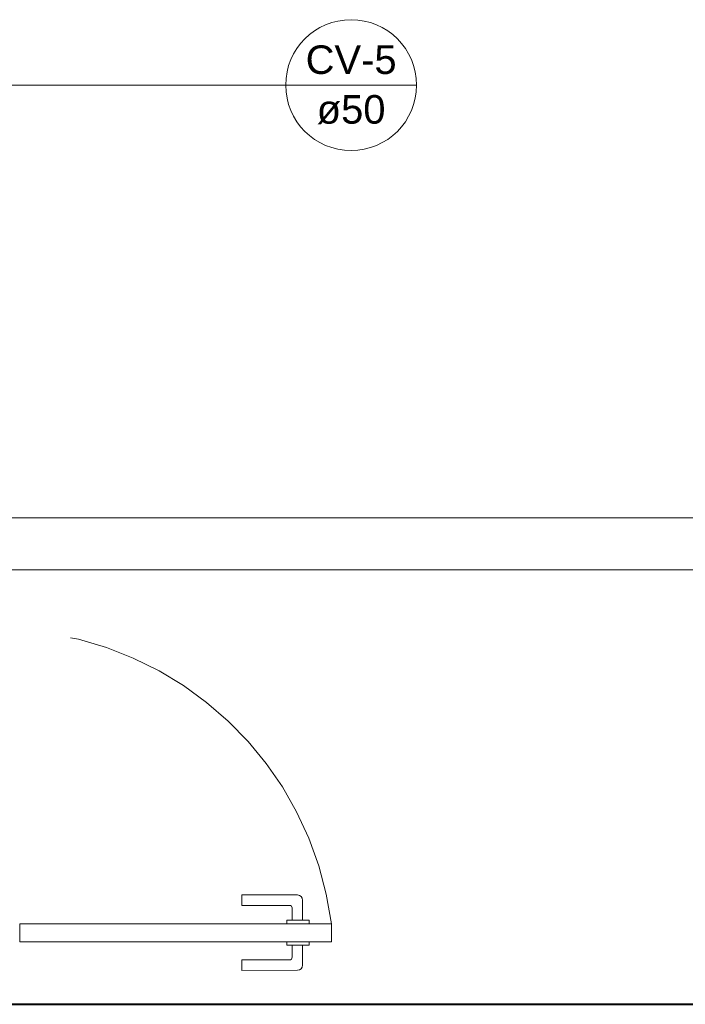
# Model space of a CAD drawing. Header units: millimetres. Extents: x 26 to 1362, y 24 to 358.
# Tile 212 of 256: x 1067.94 to 1073.06, y 301.87 to 309.45. Entities that reach past the tile are written whole.
import ezdxf

# ---------------------------------------------------------------- set-up
doc = ezdxf.new("R2010")
doc.units = ezdxf.units.MM
doc.linetypes.add('HIDDEN2', pattern=[4.7625, 3.175, -1.5875])
for name, color, linetype, lineweight in [('CV-Indicação coluna', 5, 'Continuous', 5), ('MB_ALVENARIA', 7, 'Continuous', 40), ('MB_ESQUADRIA', 7, 'Continuous', 5), ('TQ-Condutos', 3, 'Continuous', 5)]:
    doc.layers.add(name, color=color, linetype=linetype, lineweight=lineweight)
doc.styles.add('arial', font='arial.ttf')

msp = doc.modelspace()

# ---------------------------------------------------------------- linework, layer by layer
at = {"layer": 'CV-Indicação coluna'}
for q in [(1067.7245, 308.9491), (1070.995, 308.9491)]:
    msp.add_line((1069.9879, 308.9491), q, dxfattribs=at)
msp.add_circle((1070.4915, 308.9491), 0.5035, dxfattribs=at)
at = {"layer": 'MB_ALVENARIA'}
msp.add_lwpolyline([(1067.8796, 301.8745), (1081.4796, 301.8745)], dxfattribs=at)
at = {"layer": 'MB_ESQUADRIA'}
for p, q in [((1070.0776, 302.716), (1069.6496, 302.7158)), ((1070.0776, 302.716), (1069.6496, 302.7158)), ((1069.6496, 302.7158), (1069.6496, 302.6358)), ((1069.6496, 302.7158), (1069.6496, 302.6358)), ((1070.1177, 302.5215), (1070.1176, 302.676)), ((1070.1177, 302.5215), (1070.1176, 302.676)), ((1069.6496, 302.6358), (1070.0176, 302.636)), ((1069.6496, 302.6358), (1070.0176, 302.636)), ((1070.0376, 302.616), (1070.0377, 302.5215)), ((1070.0376, 302.616), (1070.0377, 302.5215)), ((1070.1679, 302.5215), (1069.9974, 302.5214)), ((1070.1679, 302.5215), (1069.9974, 302.5214)), ((1069.9974, 302.5214), (1069.9974, 302.496)), ((1069.9974, 302.5214), (1069.9974, 302.496)), ((1070.1679, 302.4961), (1070.1679, 302.5215)), ((1070.1679, 302.4961), (1070.1679, 302.5215)), ((1069.9975, 302.3307), (1069.9975, 302.356)), ((1069.9975, 302.3307), (1069.9975, 302.356)), ((1070.168, 302.3307), (1069.9975, 302.3307)), ((1070.168, 302.3307), (1069.9975, 302.3307)), ((1070.0378, 302.2361), (1070.0378, 302.3307)), ((1070.0378, 302.2361), (1070.0378, 302.3307)), ((1070.1178, 302.3307), (1070.1179, 302.1762)), ((1070.1178, 302.3307), (1070.1179, 302.1762)), ((1070.168, 302.3561), (1070.168, 302.3307)), ((1070.168, 302.3561), (1070.168, 302.3307)), ((1069.6498, 302.2159), (1070.0178, 302.2161)), ((1069.6498, 302.2159), (1070.0178, 302.2161)), ((1069.6499, 302.1359), (1069.6498, 302.2159)), ((1069.6499, 302.1359), (1069.6498, 302.2159)), ((1070.0779, 302.1361), (1069.6499, 302.1359)), ((1070.0779, 302.1361), (1069.6499, 302.1359))]:
    msp.add_line(p, q, dxfattribs=at)
msp.add_lwpolyline([(1070.3396, 302.4946), (1067.9396, 302.4946), (1067.9396, 302.3546), (1070.3396, 302.3546), (1070.3396, 302.4946)], dxfattribs=at)
at = {"layer": 'MB_ESQUADRIA', "linetype": 'HIDDEN2'}
msp.add_arc((1067.7658, 302.1656), 2.5947, 7.28537, 86.15984, dxfattribs=at)
msp.add_arc((1067.7658, 302.1656), 2.5947, 7.28537, 86.15984, dxfattribs=at)
at = {"layer": 'MB_ESQUADRIA'}
for centre, radius, start, end in [((1070.0776, 302.676), 0.04, 0.02893, 90.02893), ((1070.0776, 302.676), 0.04, 0.02893, 90.02893), ((1070.0176, 302.616), 0.02, 0.02893, 90.02893), ((1070.0176, 302.616), 0.02, 0.02893, 90.02893), ((1070.0178, 302.2361), 0.02, 270.02893, 0.02893), ((1070.0178, 302.2361), 0.02, 270.02893, 0.02893), ((1070.0779, 302.1761), 0.04, 270.02893, 0.02893), ((1070.0779, 302.1761), 0.04, 270.02893, 0.02893)]:
    msp.add_arc(centre, radius, start, end, dxfattribs=at)
at = {"layer": 'TQ-Condutos'}
for p, q in [((1066.9435, 305.6175), (1105.995, 305.6166)), ((1066.9435, 305.2175), (1105.995, 305.2166))]:
    msp.add_line(p, q, dxfattribs=at)

# ---------------------------------------------------------------- texts
at = {"layer": 'CV-Indicação coluna', "char_height": 0.22, "attachment_point": 8, "line_spacing_factor": 0.6, "style": 'arial'}
for s, insert, width in [('CV-5', (1070.4915, 309.0317), 1.366992), ('ø50', (1070.4915, 308.6465), 1.033887)]:
    msp.add_mtext(s, dxfattribs=dict(at, insert=insert, width=width))

doc.saveas('drawing.dxf')
